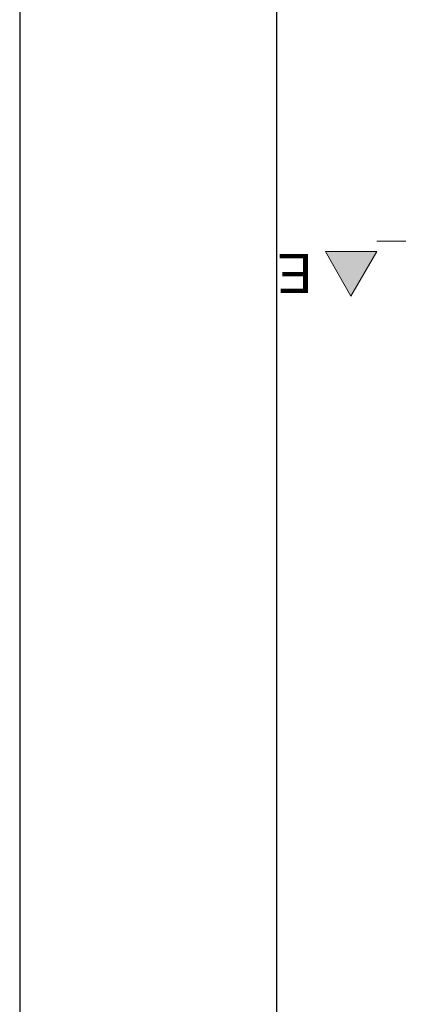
# Model space of a CAD drawing. Extents: x -497945 to -454853, y -17656 to 94650.
# Tile 9 of 62: x -497945 to -494004, y 26064 to 35663. Entities that reach past the tile are written whole.
import ezdxf

# ---------------------------------------------------------------- set-up
doc = ezdxf.new("R2010")
doc.units = 0
doc.header["$MEASUREMENT"] = 0
doc.linetypes.add('Dashed', pattern=[564.444447, 282.222223, -282.222223])
doc.layers.get('0').update_dxf_attribs({"color": 252})
doc.layers.add('_TABELA', color=7, linetype='Continuous')
doc.layers.add('INWENT OPISY_Nr_Pióra__21', color=252, linetype='Continuous', lineweight=9)
doc.layers.add('INWENT OPISY_Nr_Pióra__41', color=252, linetype='Continuous', lineweight=15)
doc.styles.add('GENERATED_STYLE_5', font='txt')

# ---------------------------------------------------------------- blocks, each defined once
blk = doc.blocks.new('A$C685E8BDF')
at = {"layer": 'INWENT OPISY_Nr_Pióra__21', "linetype": 'Continuous'}
blk.add_hatch(color=252, dxfattribs=at).paths.add_polyline_path([(-22890, 4603.8), (-23134.3, 5040), (-22634.3, 5040)], flags=0)
at = {"layer": 'INWENT OPISY_Nr_Pióra__41', "color": 252, "linetype": 'Dashed'}
blk.add_line((-21790, 5140), (-22890, 5140), dxfattribs=at)
at = {"layer": 'INWENT OPISY_Nr_Pióra__41', "color": 252, "linetype": 'Continuous'}
for p, q in [((-23134.3, 5040), (-22634.3, 5040)), ((-23134.3, 5040), (-22890, 4603.8)), ((-22890, 4603.8), (-22634.3, 5040))]:
    blk.add_line(p, q, dxfattribs=at)
at = {"layer": 'INWENT OPISY_Nr_Pióra__21', "color": 252, "linetype": 'Continuous', "insert": (-23434.3, 4632.9), "char_height": 380, "attachment_point": 2, "rotation": 180, "style": 'GENERATED_STYLE_5'}
blk.add_mtext('{E}', dxfattribs=at)

msp = doc.modelspace()

# ---------------------------------------------------------------- block references
msp.add_blockref('A$C685E8BDF', (-471830.2, 28364.5))

# ---------------------------------------------------------------- next in the draw order: linework, layer by layer
at = {"layer": '_TABELA', "color": 7}
msp.add_lwpolyline([(-497944.9, 48726.2), (-455944.9, 48726.2), (-497944.9, 48726.2), (-497944.9, 19026.2), (-455944.9, 19026.2), (-455944.9, 48726.2)], dxfattribs=at)
msp.add_lwpolyline([(-456544.9, 48116.2), (-495444.9, 48116.2), (-495444.9, 19636.2), (-456544.9, 19636.2)], close=True, dxfattribs=at)

doc.saveas('drawing.dxf')
